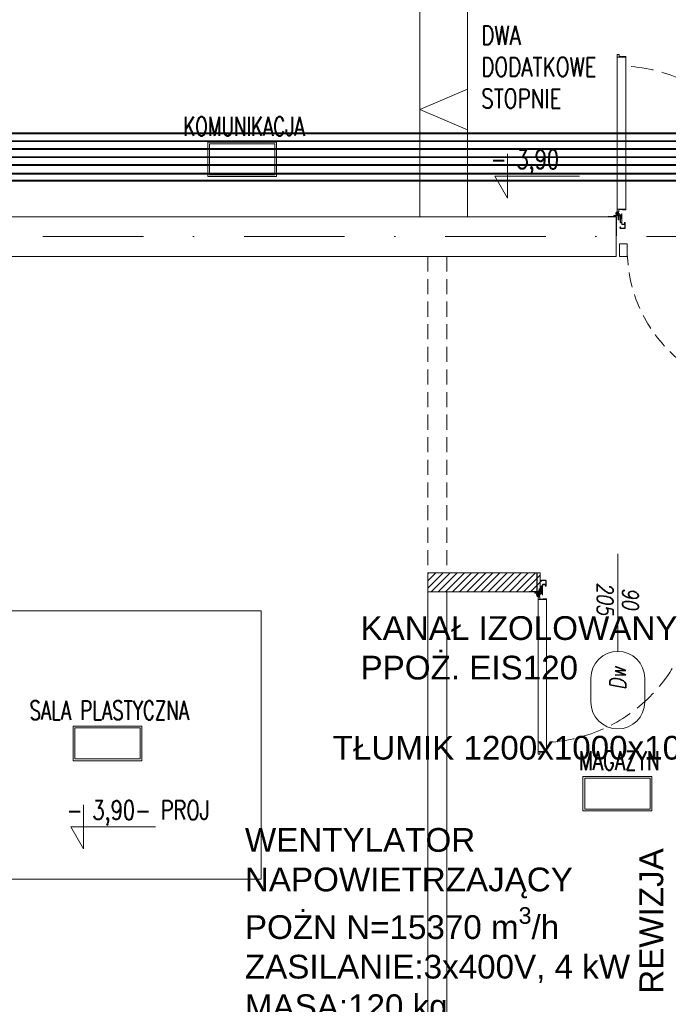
# Model space of a CAD drawing. Header units: millimetres. Extents: x -82287 to 177822, y -399756 to 0.
# Tile 152 of 228: x 51483 to 51893, y -195371 to -194749. Entities that reach past the tile are written whole.
import ezdxf
from ezdxf.enums import TextEntityAlignment as Align
from ezdxf.lldxf.tags import DXFTag

# ---------------------------------------------------------------- set-up
doc = ezdxf.new("R2010")
doc.units = ezdxf.units.MM
doc.header["$MEASUREMENT"] = 0
for name, pattern in [('SUŁOSZOWA - PB 21 03$0$CARKOVANA', [7.5, 5, -2.5]), ('SUŁOSZOWA - PB 21 03$0$CENTER', [0.6, 0.375, -0.075, 0.075, -0.075]), ('SUŁOSZOWA - PB 21 03$0$DASHDOT', [25.4, 12.7, -6.35, 0, -6.35]), ('SUŁOSZOWA - PB 21 03$0$Hidden Line', [391.222223, 282.222223, -109]), ('SUŁOSZOWA - PB 21 03$0$HIDDEN2', [4.7625, 3.175, -1.5875])]:
    doc.linetypes.add(name, pattern=pattern)
doc.layers.get('DEFPOINTS').update_dxf_attribs({"lineweight": 50})
for name, color, linetype, lineweight in [('FL_WENTYLACJA', 7, 'Continuous', 50), ('IS_Powrót', 5, 'DASH', 40), ('IS_Zasilanie', 1, 'SOLID', 40), ('SUŁOSZOWA - PB 21 03$0$!! 0_ Istn-sciany', 251, 'Continuous', 0), ('SUŁOSZOWA - PB 21 03$0$!! 0_ Istn-widok', 251, 'Continuous', 0), ('SUŁOSZOWA - PB 21 03$0$!! 0_ Opis', 251, 'Continuous', 0), ('SUŁOSZOWA - PB 21 03$0$!! 0_Opis_pom', 251, 'Continuous', 0), ('SUŁOSZOWA - PB 21 03$0$!! 0_Osie', 251, 'SUŁOSZOWA - PB 21 03$0$DASHDOT', 0), ('SUŁOSZOWA - PB 21 03$0$!! 0_Widok', 251, 'Continuous', 0), ('SUŁOSZOWA - PB 21 03$0$!! 1_drzwi-linia', 251, 'Continuous', 0), ('SUŁOSZOWA - PB 21 03$0$!! 1_hatch projektowane ściany', 251, 'Continuous', 0), ('SUŁOSZOWA - PB 21 03$0$!! 1_OPIS POM NOWE', 251, 'Continuous', 0), ('SUŁOSZOWA - PB 21 03$0$!! 1_PROJ Sciany', 251, 'Continuous', 0), ('SUŁOSZOWA - PB 21 03$0$!! 1_Wyburzenia', 251, 'SUŁOSZOWA - PB 21 03$0$CARKOVANA', 0), ('SUŁOSZOWA - PB 21 03$0$!! 2_drzwi opis', 251, 'Continuous', 0), ('SUŁOSZOWA - PB 21 03$0$0-osie-liniA', 251, 'SUŁOSZOWA - PB 21 03$0$DASHDOT', 0), ('SUŁOSZOWA - PB 21 03$0$Dimension (ISO)', 251, 'Continuous', 0)]:
    doc.layers.add(name, color=color, linetype=linetype, lineweight=lineweight)
doc.layers.add('FL_XREF', color=252, linetype='Continuous')
for name, color, linetype, lineweight, true_color in [('IS_Ciepła_woda', 1, 'DASHDOT', 40, 0xff0000), ('IS_Cyrkulacja', 7, 'DASHWAVE', 40, 0x800080), ('IS_Zimna_woda', 5, 'SOLID', 40, 0x0000ff)]:
    doc.layers.add(name, color=color, linetype=linetype, lineweight=lineweight, true_color=true_color)
doc.layers.add('SUŁOSZOWA - PB 21 03$0$!! 0_ramki', color=251, linetype='Continuous', lineweight=0, plot=False)
doc.styles.get("Standard").update_dxf_attribs({"font": 'arial.ttf'})
doc.styles.add('SUŁOSZOWA - PB 21 03$0$50', font='ROMANS.shx', dxfattribs={"width": 0.8, "oblique": 10, "height": 10})
doc.styles.add('SUŁOSZOWA - PB 21 03$0$ARCHETYP', font='romans.shx', dxfattribs={"height": 15})
doc.styles.add('SUŁOSZOWA - PB 21 03$0$ARIAL', font='tahoma.ttf')
doc.styles.add('SUŁOSZOWA - PB 21 03$0$Note Text (ISO)', font='tahoma.ttf')
doc.styles.add('SUŁOSZOWA - PB 21 03$0$SIMPLEX', font='simplex.shx', dxfattribs={"width": 0.77})
doc.styles.add('SUŁOSZOWA - PB 21 03$0$TXT', font='simplex.shx')
tags = doc.linetypes.add('DASH', pattern=[15, 10, -5]).pattern_tags.tags
tags[6:7] = [DXFTag(74, 4), DXFTag(75, 0), DXFTag(340, '0'), DXFTag(46, 0.0), DXFTag(50, 0.0), DXFTag(44, 0.0), DXFTag(45, 0.0)]
tags[4:5] = [DXFTag(74, 4), DXFTag(75, 0), DXFTag(340, '0'), DXFTag(46, 0.0), DXFTag(50, 0.0), DXFTag(44, 0.0), DXFTag(45, 0.0)]
tags = doc.linetypes.add('DASHDOT', pattern=[20, 10, -5, 0, -5]).pattern_tags.tags
tags[10:11] = [DXFTag(74, 4), DXFTag(75, 0), DXFTag(340, '0'), DXFTag(46, 0.0), DXFTag(50, 0.0), DXFTag(44, 0.0), DXFTag(45, 0.0)]
tags[8:9] = [DXFTag(74, 4), DXFTag(75, 0), DXFTag(340, '0'), DXFTag(46, 0.0), DXFTag(50, 0.0), DXFTag(44, 0.0), DXFTag(45, 0.0)]
tags[6:7] = [DXFTag(74, 4), DXFTag(75, 0), DXFTag(340, '0'), DXFTag(46, 0.0), DXFTag(50, 0.0), DXFTag(44, 0.0), DXFTag(45, 0.0)]
tags[4:5] = [DXFTag(74, 4), DXFTag(75, 0), DXFTag(340, '0'), DXFTag(46, 0.0), DXFTag(50, 0.0), DXFTag(44, 0.0), DXFTag(45, 0.0)]
tags = doc.linetypes.add('DASHWAVE', pattern='A,10,-5,-20,[138,IS_LineDef.shx,S=2,R=0,X=-20,Y=0],-5', length=40).pattern_tags.tags
tags[16:17] = [DXFTag(74, 4), DXFTag(75, 0), DXFTag(340, '0'), DXFTag(46, 0.0), DXFTag(50, 0.0), DXFTag(44, 0.0), DXFTag(45, 0.0)]
tags[6:7] = [DXFTag(74, 4), DXFTag(75, 0), DXFTag(340, '0'), DXFTag(46, 0.0), DXFTag(50, 0.0), DXFTag(44, 0.0), DXFTag(45, 0.0)]
tags[4:5] = [DXFTag(74, 4), DXFTag(75, 0), DXFTag(340, '0'), DXFTag(46, 0.0), DXFTag(50, 0.0), DXFTag(44, 0.0), DXFTag(45, 0.0)]
tags = doc.linetypes.add('SOLID', pattern=[10, 10, 0]).pattern_tags.tags
tags[6:7] = [DXFTag(74, 4), DXFTag(75, 0), DXFTag(340, '0'), DXFTag(46, 0.0), DXFTag(50, 0.0), DXFTag(44, 0.0), DXFTag(45, 0.0)]
tags[4:5] = [DXFTag(74, 4), DXFTag(75, 0), DXFTag(340, '0'), DXFTag(46, 0.0), DXFTag(50, 0.0), DXFTag(44, 0.0), DXFTag(45, 0.0)]
doc.dimstyles.new('SUŁOSZOWA - PB 21 03$0$Default (ISO)', dxfattribs={"dimscale": 5, "dimtxt": 5, "dimasz": 5, "dimexe": 3.175, "dimexo": 0, "dimgap": 0.762, "dimtad": 1, "dimdec": 0, "dimrnd": 1e-08, "dimzin": 0, "dimtxsty": 'SUŁOSZOWA - PB 21 03$0$Note Text (ISO)', "dimcen": 0.09, "dimdle": 10, "dimclrd": 256, "dimclre": 256, "dimclrt": 256, "dimazin": 0, "dimtfac": 0.70104, "dimtmove": 0, "dimatfit": 3, "dimfxl": 1, "dimtolj": 1, "dimtzin": 0, "dimlwd": -1, "dimlwe": -1, "dimarcsym": 0})

# ---------------------------------------------------------------- blocks, each defined once
blk = doc.blocks.new('SUŁOSZOWA - PB 21 03$0$BLOK OSI')
at = {"layer": 'SUŁOSZOWA - PB 21 03$0$0-osie-liniA', "ltscale": 5}
blk.add_lwpolyline([(48639.26, -195002.09), (55442.28, -195002.09)], dxfattribs=at)
blk = doc.blocks.new('SUŁOSZOWA - PB 21 03$0$zaw-dr-90-p')
at = {"color": 2, "linetype": 'SUŁOSZOWA - PB 21 03$0$CENTER', "ltscale": 0.2}
for p, q in [((12, 0), (-12, 0)), ((0, 12), (0, -12)), ((24.5, 24), (31, 24)), ((24.5, 19), (31, 19))]:
    blk.add_line(p, q, dxfattribs=at)
at = {"ltscale": 0.2}
for p, q in [((10, 12), (6.5, 12)), ((10, 0), (10, 6.5))]:
    blk.add_line(p, q, dxfattribs=at)
blk.add_lwpolyline([(0, 6.5), (23.5, 6.5, 0.414214), (28, 11), (28, 31), (24.5, 31), (24.5, 11, -0.414214), (23.5, 10), (0, 10, 4.561698), (7.6, 6.5), (4.9, 4.2)], format="xyb", dxfattribs=at)
blk.add_lwpolyline([(-0.2, -0.2), (-2.5, -0.2), (-2.5, 0.2), (-0.2, 0.2), (-0.2, 2.5), (0.2, 2.5), (0.2, 0.2), (2.8, 0.2), (2.8, -0.2), (0.2, -0.2), (0.2, -2.8), (-0.2, -2.8)], close=True)
blk.add_lwpolyline([(10, 10), (10, 39), (6.5, 39), (6.5, 10)], dxfattribs=at)
blk.add_circle((0, 0), 6.5, dxfattribs=at)
blk = doc.blocks.new('SUŁOSZOWA - PB 21 03$0$drzwi 90- sc 12')
for p, q in [((-13620.32, 20410.16), (-13620.32, 20313.77)), ((-13614.92, 20409.86), (-13620.32, 20409.86)), ((-13616.12, 20410.26), (-13620.22, 20410.26)), ((-13616.12, 20410.26), (-13620, 20410.26)), ((-13618.17, 20410.26), (-13616.22, 20410.26)), ((-13618.17, 20410.26), (-13616.22, 20410.26)), ((-13616.12, 20410.26), (-13616.12, 20411.46)), ((-13616.12, 20411.46), (-13615.02, 20411.46)), ((-13614.92, 20411.36), (-13614.92, 20313.77)), ((-13620.32, 20313.47), (-13620.32, 20317.97)), ((-13614.92, 20312.27), (-13614.92, 20317.97)), ((-13715.57, 20308.32), (-13715.57, 20308.56)), ((-13715.57, 20307.69), (-13715.57, 20308.56)), ((-13715.57, 20307.82), (-13715.57, 20308.56)), ((-13614.92, 20313.77), (-13620.32, 20313.77)), ((-13618.22, 20313.37), (-13620.22, 20313.37)), ((-13618.22, 20313.67), (-13618.22, 20313.37)), ((-13618.22, 20313.67), (-13616.42, 20313.67)), ((-13617.77, 20311.12), (-13617.77, 20305.72)), ((-13617.77, 20311.12), (-13617.77, 20305.72)), ((-13616.17, 20309.92), (-13617.37, 20309.92)), ((-13616.17, 20309.92), (-13616.17, 20311.02)), ((-13615.92, 20313.17), (-13615.92, 20312.17)), ((-13615.92, 20312.17), (-13615.02, 20312.17)), ((-13715.77, 20301.96), (-13716.27, 20301.96)), ((-13715.57, 20307.72), (-13715.37, 20307.72)), ((-13616.77, 20301.96), (-13616.27, 20301.96))]:
    blk.add_line(p, q)
for points in [[(-13665.27, 20284.96), (-13665.27, 20325.83)], [(-13615.57, 20309.64), (-13615.32, 20309.64), (-13615.32, 20309.82), (-13616.32, 20309.82), (-13616.32, 20309.64), (-13615.92, 20309.64)]]:
    blk.add_lwpolyline(points)
at = {"lineweight": 30}
for points in [[(-13716.27, 20308.92), (-13721.27, 20308.92)], [(-13716.27, 20308.92), (-13716.27, 20296.92)], [(-13614.27, 20308.92), (-13609.27, 20308.92)], [(-13614.27, 20308.92), (-13614.27, 20296.92)]]:
    blk.add_lwpolyline(points, dxfattribs=at)
at = {"ltscale": 0.2}
for points in [[(-13715.57, 20307.51), (-13715.57, 20309.48, 0.414214), (-13715.91, 20309.82), (-13719.43, 20309.82, 0.414214), (-13719.77, 20309.48), (-13719.77, 20308.92), (-13719.59, 20308.92), (-13719.59, 20309.48, -0.414214), (-13719.43, 20309.64), (-13716.97, 20309.64)], [(-13716.97, 20309.64), (-13715.91, 20309.64, -0.414214), (-13715.75, 20309.48), (-13715.75, 20307.51)], [(-13615.92, 20309.64), (-13616.63, 20309.64, 0.414214), (-13616.79, 20309.48), (-13616.79, 20305.58, -0.414214), (-13617.13, 20305.24), (-13617.58, 20305.24, 0.414214), (-13617.74, 20305.08), (-13617.74, 20304.48, -0.414214), (-13618.08, 20304.14), (-13619.26, 20304.14, -0.414214), (-13619.6, 20304.48), (-13619.6, 20305.15, 1), (-13619.79, 20305.15), (-13619.79, 20301.96, 0.414214), (-13619.63, 20301.8), (-13617.11, 20301.8, 0.414214), (-13616.95, 20301.96), (-13616.95, 20302.52), (-13616.77, 20302.52), (-13616.77, 20301.96, -0.414214), (-13617.11, 20301.62), (-13619.63, 20301.62, -0.414214), (-13619.97, 20301.96), (-13619.97, 20305.15, -1), (-13619.42, 20305.15), (-13619.42, 20304.48, 0.414214), (-13619.26, 20304.32), (-13618.08, 20304.32, 0.414214), (-13617.92, 20304.48), (-13617.92, 20305.08, -0.414214), (-13617.58, 20305.42), (-13617.13, 20305.42, 0.414214), (-13616.97, 20305.58), (-13616.97, 20309.48, -0.414214), (-13616.63, 20309.82), (-13613.11, 20309.82, -0.414214), (-13612.77, 20309.48), (-13612.77, 20308.92), (-13612.95, 20308.92), (-13612.95, 20309.48, 0.414214), (-13613.11, 20309.64), (-13615.57, 20309.64)], [(-13715.75, 20307.76), (-13715.75, 20305.58, 0.414214), (-13715.41, 20305.24), (-13714.96, 20305.24, -0.414214), (-13714.8, 20305.08), (-13714.8, 20304.48, 0.414214), (-13714.46, 20304.14), (-13713.28, 20304.14, 0.414214), (-13712.94, 20304.48), (-13712.94, 20305.15, -1), (-13712.75, 20305.15), (-13712.75, 20301.96, -0.414214), (-13712.91, 20301.8), (-13715.43, 20301.8, -0.414214), (-13715.59, 20301.96), (-13715.59, 20302.52), (-13715.77, 20302.52), (-13715.77, 20301.96, 0.414214), (-13715.43, 20301.62), (-13712.91, 20301.62, 0.414214), (-13712.57, 20301.96), (-13712.57, 20305.15, 1), (-13713.12, 20305.15), (-13713.12, 20304.48, -0.414214), (-13713.28, 20304.32), (-13714.46, 20304.32, -0.414214), (-13714.62, 20304.48), (-13714.62, 20305.08, 0.414214), (-13714.96, 20305.42), (-13715.41, 20305.42, -0.414214), (-13715.57, 20305.58), (-13715.57, 20307.64)]]:
    blk.add_lwpolyline(points, format="xyb", dxfattribs=at)
blk.add_lwpolyline([(-13616.79, 20308.82), (-13616.97, 20308.82), (-13616.97, 20307.42), (-13616.79, 20307.42)], close=True)
for centre, radius, start, end in [((-13620.22, 20410.16), 0.1, 90, 180), ((-13615.02, 20411.36), 0.1, 0, 90), ((-13620.22, 20313.47), 0.1, 180, 270), ((-13616.42, 20313.17), 0.5, 0, 90), ((-13616.27, 20311.02), 0.1, 0, 90), ((-13615.02, 20312.27), 0.1, 270, 0)]:
    blk.add_arc(centre, radius, start, end)
at = {"linetype": 'SUŁOSZOWA - PB 21 03$0$Hidden Line', "lineweight": 9, "ltscale": 0.05}
blk.add_arc((-13615.5, 20305.14), 99.12, 94.80054, 177.69442, dxfattribs=at)
at = {"xscale": 0.09999999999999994, "yscale": 0.09999999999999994, "zscale": 0.09999999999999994, "rotation": 180.0000000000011}
blk.add_blockref('SUŁOSZOWA - PB 21 03$0$zaw-dr-90-p', (-13614.92, 20310.92), dxfattribs=at)
blk = doc.blocks.new('*D1518')
at = {"layer": 'DEFPOINTS', "color": 0, "transparency": 16777216}
for p in [(-689.8, 120.2), (510.2, 120.2), (510.2, 18.8)]:
    blk.add_point(p, dxfattribs=at)
at = {"layer": 'SUŁOSZOWA - PB 21 03$0$Dimension (ISO)', "transparency": 16777216}
for p, q in [((-689.8, 120.2), (-689.8, 2.9)), ((510.2, 120.2), (510.2, 2.9)), ((-664.8, 18.8), (485.2, 18.8))]:
    blk.add_line(p, q, dxfattribs=at)
for points in [[(-664.8, 22.9), (-664.8, 14.6), (-689.8, 18.8)], [(485.2, 22.9), (485.2, 14.6), (510.2, 18.8)]]:
    blk.add_solid(points, dxfattribs=at)
at = {"layer": 'SUŁOSZOWA - PB 21 03$0$Dimension (ISO)', "lineweight": 9, "transparency": 16777216, "insert": (-160.6, 48.6), "char_height": 25, "attachment_point": 1, "style": 'SUŁOSZOWA - PB 21 03$0$Note Text (ISO)'}
blk.add_mtext('\\A1;1200', dxfattribs=at)
blk = doc.blocks.new('SUŁOSZOWA - PB 21 03$0$1_ok-opis')
blk.add_line((0, 111.61), (0, 50))
for points in [[(-17, 128.61), (-17, 143.61)], [(17, 128.61), (17, 143.61)]]:
    blk.add_lwpolyline(points)
for centre, start, end in [((0, 143.61), 0, 180), ((0, 128.61), 180, 0)]:
    blk.add_arc(centre, 17, start, end)
at = {"style": 'SUŁOSZOWA - PB 21 03$0$ARCHETYP'}
for tag, height, rotation, p in [('NR', 12, 90, (0, 136.9)), ('NR', 12, 270, (0, 136.9)), ('SZEROKOŚĆ', 10, 90, (-8, 78.29)), ('WYSOKOŚĆ', 10, 270, (-8, 78.29)), ('WYSOKOŚĆ', 10, 90, (8, 78.29)), ('SZEROKOŚĆ', 10, 270, (8, 78.29))]:
    blk.add_attdef(tag, text='', height=height, rotation=rotation, dxfattribs=at).set_placement(p, align=Align.MIDDLE)
blk = doc.blocks.new('wentylacja_1')
at = {"layer": 'FL_WENTYLACJA', "lineweight": 0, "char_height": 15, "width": 297.32333, "attachment_point": 1}
for s, insert in [('\\A1;KANAŁ IZOLOWANY\\PPPOŻ. EIS120', (51698.46242, -195126.10126)), ('\\A1;TŁUMIK 1200x1000x1000', (51680.83551, -195201.74713)), ('\\A1;WENTYLATOR NAPOWIETRZAJĄCY\\PPOŻN N=15370 m{\\H0.7x;\\S3^ ;}/h\\PZASILANIE:3x400V, 4 kW\\PMASA:120 kg', (51625.40378, -195260.02164))]:
    blk.add_mtext(s, dxfattribs=dict(at, insert=insert))
at = {"layer": 'FL_WENTYLACJA', "color": 6, "lineweight": 0, "insert": (51874.69724, -195364.75281), "char_height": 15, "width": 297.32333, "attachment_point": 1, "rotation": 90}
blk.add_mtext('\\A1;REWIZJA\\PEIS120', dxfattribs=at)
blk = doc.blocks.new('ogrzewanie_1')
at = {"layer": 'IS_Powrót'}
blk.add_line((51041.72, -149133.07), (52588.97, -149133.07), dxfattribs=at)
at = {"layer": 'IS_Powrót', "color": 6}
blk.add_line((50724.44, -149142.98), (52583.48, -149142.98), dxfattribs=at)
at = {"layer": 'IS_Zasilanie'}
blk.add_line((51061.72, -149123.07), (52598.97, -149123.07), dxfattribs=at)
at = {"layer": 'IS_Zasilanie', "color": 6}
blk.add_line((50714.44, -149152.98), (52573.48, -149152.98), dxfattribs=at)
blk = doc.blocks.new('woda_1')
at = {"layer": 'IS_Ciepła_woda'}
blk.add_line((-29685.07, -225080.98), (-27785.44, -225081.91), dxfattribs=at)
at = {"layer": 'IS_Cyrkulacja'}
blk.add_line((-29665.07, -225070.98), (-27775.44, -225071.91), dxfattribs=at)
at = {"layer": 'IS_Zimna_woda'}
blk.add_line((-29705.07, -225091.91), (-27795.44, -225091.91), dxfattribs=at)
blk = doc.blocks.new('SUŁOSZOWA - PB 21 03$0$A$C11ef928a')
at = {"layer": 'SUŁOSZOWA - PB 21 03$0$Dimension (ISO)', "lineweight": 9}
dim = blk.add_linear_dim(base=(510.2, 18.8), p1=(-689.8, 120.2), p2=(510.2, 120.2), angle=180, dimstyle='SUŁOSZOWA - PB 21 03$0$Default (ISO)', override={"dimdec": 0, "dimlfac": 1, "dimtp": 0, "dimtm": 0, "dimtdec": 2, "dimtofl": 0, "dimatfit": 1}, dxfattribs=at)
dim.commit()
dim.dimension.update_dxf_attribs({"geometry": '*D1518', "text_midpoint": (-125.7, 18.8), "dimtype": 128})
blk = doc.blocks.new('SUŁOSZOWA - PB 21 03')
at = {"layer": 'SUŁOSZOWA - PB 21 03$0$!! 1_hatch projektowane ściany'}
h = blk.add_hatch(dxfattribs=at)
h.set_pattern_fill('ANSI31', color=256)
h.set_pattern_definition([(45, (0, 0), (-2.24506403, 2.24506403), [])])
h.paths.add_polyline_path([(51749.71142, -195163.58734), (51678.71142, -195163.58638), (51678.71142, -195151.5883), (51749.71142, -195151.58926)])
at = {"layer": 'SUŁOSZOWA - PB 21 03$0$!! 0_ Istn-sciany'}
for points in [[(51373.71142, -194926.5883), (51797.71142, -194926.5883)], [(51797.71142, -194951.5883), (51797.71142, -194926.5883)], [(51373.71142, -194951.5883), (51678.71142, -194951.5883)], [(51690.71142, -194951.5883), (51797.71142, -194951.5883)], [(51678.71142, -195151.5883), (51678.71142, -195587.5883)], [(51690.71142, -195163.5883), (51690.71142, -195587.5883)]]:
    blk.add_lwpolyline(points, dxfattribs=at)
at = {"layer": 'SUŁOSZOWA - PB 21 03$0$!! 0_ Istn-widok'}
for points in [[(51673.71142, -194796.5883), (51673.71142, -194926.5883)], [(51703.71142, -194796.5883), (51703.71142, -194926.5883)]]:
    blk.add_lwpolyline(points, dxfattribs=at)
at = {"layer": 'SUŁOSZOWA - PB 21 03$0$!! 0_ Opis'}
for points in [[(51729.1019, -194886.75759), (51729.1019, -194914.75936)], [(51729.1019, -194914.75936), (51721.01848, -194900.75848)], [(51721.01848, -194900.75848), (51774.45269, -194900.75848)], [(51461.21197, -195298.14989), (51461.21197, -195326.15166)], [(51461.21197, -195326.15166), (51453.12856, -195312.15077)], [(51453.12856, -195312.15077), (51506.56277, -195312.15077)]]:
    blk.add_lwpolyline(points, dxfattribs=at)
at = {"layer": 'SUŁOSZOWA - PB 21 03$0$!! 0_Opis_pom', "ltscale": 0.7}
for points in [[(51539.62742, -194901.15848), (51583.14742, -194901.15848), (51583.14742, -194879.39848), (51539.62742, -194879.39848)], [(51540.71542, -194900.07048), (51582.05942, -194900.07048), (51582.05942, -194880.48648), (51540.71542, -194880.48648)], [(51454.58179, -195270.32699), (51498.10179, -195270.32699), (51498.10179, -195248.56699), (51454.58179, -195248.56699)], [(51455.66979, -195269.23899), (51497.01379, -195269.23899), (51497.01379, -195249.65499), (51455.66979, -195249.65499)], [(51776.7312, -195302.05482), (51820.2512, -195302.05482), (51820.2512, -195280.29482), (51776.7312, -195280.29482)], [(51777.8192, -195300.96682), (51819.1632, -195300.96682), (51819.1632, -195281.38282), (51777.8192, -195281.38282)]]:
    blk.add_lwpolyline(points, close=True, dxfattribs=at)
at = {"layer": 'SUŁOSZOWA - PB 21 03$0$!! 0_ramki'}
blk.add_lwpolyline([(51292.29979, -195175.52446), (51573.29623, -195175.52446), (51573.29623, -195345.29983), (51292.29979, -195345.29983)], close=True, dxfattribs=at)
at = {"layer": 'SUŁOSZOWA - PB 21 03$0$!! 0_Widok'}
for points in [[(51673.71142, -194858.73758), (51703.71142, -194845.85366)], [(51673.71142, -194858.73758), (51703.71142, -194871.62149)]]:
    blk.add_lwpolyline(points, dxfattribs=at)
at = {"layer": 'SUŁOSZOWA - PB 21 03$0$!! 1_hatch projektowane ściany'}
blk.add_lwpolyline([(51747.71142, -195163.58638), (51678.71142, -195163.58638), (51678.71142, -195151.5883), (51747.71142, -195151.5883)], close=True, dxfattribs=at)
at = {"layer": 'SUŁOSZOWA - PB 21 03$0$!! 1_PROJ Sciany'}
for points in [[(51678.71142, -194951.5883), (51690.71142, -194951.5883)], [(51749.71142, -195151.5883), (51678.71142, -195151.5883)], [(51749.71142, -195163.5883), (51749.71142, -195151.5883)], [(51749.71142, -195163.5883), (51690.71142, -195163.5883)]]:
    blk.add_lwpolyline(points, dxfattribs=at)
at = {"layer": 'SUŁOSZOWA - PB 21 03$0$!! 1_Wyburzenia', "linetype": 'SUŁOSZOWA - PB 21 03$0$HIDDEN2', "ltscale": 3}
blk.add_lwpolyline([(51804.71142, -194943.5883), (51799.71142, -194943.5883), (51799.71142, -194951.5883), (51804.71142, -194951.5883)], close=True, dxfattribs=at)
for points in [[(51678.71142, -194951.5883), (51678.71142, -195149.59935)], [(51690.71142, -194951.5883), (51690.71142, -195151.5883)]]:
    blk.add_lwpolyline(points, dxfattribs=at)
blk.add_arc((51894.71142, -194947.5883), 90, 180.00000004, 270.00000004, dxfattribs=at)
at = {"xscale": -0.1, "yscale": 0.1, "zscale": 0.1, "rotation": 90}
blk.add_blockref('SUŁOSZOWA - PB 21 03$0$A$C11ef928a', (82225.12684, -195364.3052), dxfattribs=at)
at = {"layer": 'SUŁOSZOWA - PB 21 03$0$!! 0_Osie'}
blk.add_blockref('SUŁOSZOWA - PB 21 03$0$BLOK OSI', (0, 63), dxfattribs=at)
at = {"layer": 'SUŁOSZOWA - PB 21 03$0$!! 1_drzwi-linia', "xscale": -1}
blk.add_blockref('SUŁOSZOWA - PB 21 03$0$drzwi 90- sc 12', (38183.44172, -215235.51264), dxfattribs=at)
at = {"layer": 'SUŁOSZOWA - PB 21 03$0$!! 1_drzwi-linia', "rotation": 180}
blk.add_blockref('SUŁOSZOWA - PB 21 03$0$drzwi 90- sc 12', (38133.44172, -174854.66396), dxfattribs=at)
at = {"layer": 'SUŁOSZOWA - PB 21 03$0$!! 2_drzwi opis'}
ref = blk.add_blockref('SUŁOSZOWA - PB 21 03$0$1_ok-opis', (51798.71138, -195089.62285), dxfattribs=dict(at, rotation=180.0000036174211))
ref.add_attrib('WYSOKOŚĆ', '205', dxfattribs={"layer": '0', "height": 10, "rotation": 90.00000362, "style": 'SUŁOSZOWA - PB 21 03$0$50', "oblique": 10, "text_generation_flag": 6, "width": 0.8}).set_placement((51790.71139, -195167.91371), align=Align.MIDDLE)
ref.add_attrib('SZEROKOŚĆ', '90', dxfattribs={"layer": '0', "height": 10, "rotation": 90.00000362, "style": 'SUŁOSZOWA - PB 21 03$0$50', "oblique": 10, "text_generation_flag": 6, "width": 0.8}).set_placement((51806.71139, -195167.91371), align=Align.MIDDLE)
ref.add_attrib('NR', 'Dw', dxfattribs={"layer": '0', "height": 10, "rotation": 90.00000362, "style": 'SUŁOSZOWA - PB 21 03$0$50', "oblique": 10, "width": 0.8}).set_placement((51798.71139, -195218.2341), align=Align.MIDDLE)
at = {"layer": 'SUŁOSZOWA - PB 21 03$0$!! 0_ Opis', "style": 'SUŁOSZOWA - PB 21 03$0$SIMPLEX', "width": 0.75}
for s, p in [('- 3,90', (51718.41445, -194896.18036)), ('- 3,90- PROJ', (51450.52452, -195307.57265))]:
    blk.add_text(s, height=12, dxfattribs=at).set_placement(p)
at = {"layer": 'SUŁOSZOWA - PB 21 03$0$!! 0_ Opis', "insert": (51712.40801, -194805.77203), "char_height": 12, "attachment_point": 1, "style": 'SUŁOSZOWA - PB 21 03$0$SIMPLEX'}
blk.add_mtext_dynamic_manual_height_columns('DWA DODATKOWE STOPNIE', width=46.7031119, gutter_width=75, heights=[0], dxfattribs=at)
at = {"layer": 'SUŁOSZOWA - PB 21 03$0$!! 0_Opis_pom', "ltscale": 0.7, "style": 'SUŁOSZOWA - PB 21 03$0$TXT', "width": 0.7}
for s, p in [('KOMUNIKACJA', (51562.50255, -194875.35216)), ('SALA PLASTYCZNA', (51477.45692, -195244.52067)), ('MAGAZYN', (51799.60634, -195276.24851))]:
    blk.add_text(s, height=12, dxfattribs=at).set_placement(p, align=Align.CENTER)
at = {"layer": 'SUŁOSZOWA - PB 21 03$0$!! 0_Opis_pom', "ltscale": 0.7, "style": 'SUŁOSZOWA - PB 21 03$0$ARIAL'}
for tag, p in [('B0,19', (52679.2094, -194257.55204)), ('B2,14', (73874.0461, -194402.0887)), ('B2,12', (73342.49259, -194413.89249)), ('B1,21', (60405.50261, -194427.18207)), ('B2,11', (73069.01144, -194438.89383)), ('B2,16', (75195.07765, -194441.83446)), ('A1,16', (59129.54925, -194448.08429)), ('B1/17', (59524.53699, -194450.37428)), ('B1,19', (59914.81903, -194448.15658)), ('1,23', (61575.22173, -194450.37428)), ('1,22', (60947.33929, -194456.1144)), ('B0,15', (51514.15008, -194461.8073)), ('A1,1', (58808.06672, -194460.94161)), ('B2,19.1', (76701.67035, -194466.03695)), ('B3,7', (87459.81312, -194465.07097)), ('B3,3', (88235.73906, -194465.79732)), ('B1,18', (59715.51745, -194473.87108)), ('B2,17', (75506.7465, -194471.3759)), ('B0,18', (52071.43815, -194478.40179)), ('B3,6', (86826.65132, -194483.15512)), ('B3,8', (90006.66539, -194478.47972)), ('B2,10', (72728.63362, -194489.37283)), ('B2,15', (74566.38885, -194487.81114)), ('B1,20', (60198.53687, -194490.17374)), ('B2,13', (73649.91716, -194500.01242)), ('A0,6', (49094.40602, -194505.72387)), ('A2,5', (72452.45009, -194505.90583)), ('A1,6', (58565.96262, -194514.50753)), ('A0,4', (49692.81919, -194517.93289)), ('B0,22', (54187.56644, -194519.04308)), ('B1,1', (61908.24378, -194515.48656)), ('A0,3', (49906.53818, -194524.03766)), ('A0,5', (49399.71914, -194533.19455)), ('B0,20', (53125.45224, -194527.8835)), ('B0,21', (53847.26622, -194535.08002)), ('B1,3', (62229.35503, -194604.49851)), ('B2,18', (75922.43604, -194612.23635)), ('B2,19', (77152.69039, -194617.53776)), ('A3,4', (85509.27934, -194642.47136)), ('B0,24B', (54824.42896, -194684.26784)), ('B1,4', (63476.45184, -194691.11207)), ('B0,13', (50367.63944, -194706.5583)), ('B0,16', (51457.40872, -194704.43091)), ('B0,17', (51897.58569, -194706.77195)), ('A2,4', (71695.75649, -194707.44268)), ('A1,5', (58149.22649, -194724.80163)), ('A2.1', (72371.45884, -194731.56251)), ('B0,23', (54542.05776, -194742.93939)), ('A1,2', (58744.42262, -194746.622)), ('B1,2D', (60756.29674, -194750.92727)), ('A1,15', (59129.54925, -194780.73348)), ('A3.1', (86079.08704, -194786.62422)), ('B0,14', (50962.60809, -194789.06568)), ('B1,4', (63483.03852, -194791.04365)), ('A0,2', (49295.91259, -194810.95246)), ('B2.7', (74548.27897, -194836.12781)), ('B3,2', (89035.72921, -194837.99287)), ('B1,2B', (62374.83512, -194841.86715)), ('B0,7', (52851.95551, -194845.56115)), ('B1,2A', (61803.35407, -194869.27513)), ('B0,8', (51561.38742, -194890.27848)), ('A3.2', (86016.50296, -195004.88875)), ('A1,3', (58810.05243, -195008.83917)), ('A0,1', (49914.27925, -195025.82804)), ('A0,10', (49695.87246, -195042.9259)), ('B0,17', (51225.06492, -195049.74007)), ('B2.2', (74976.1855, -195068.47988)), ('B0,6', (52110.41055, -195069.39267)), ('B1,8', (61403.63433, -195071.25189)), ('A2.2', (72371.45884, -195070.78713)), ('A0,7', (49042.50308, -195082.6056)), ('B3,11', (88623.94853, -195099.23575)), ('B3,4', (87612.56208, -195132.78192)), ('B3,5', (86839.47632, -195174.05241)), ('B0,12', (50313.60595, -195207.52936)), ('B0,11', (50726.178, -195219.06638)), ('B3,10', (89778.42161, -195220.68871)), ('B1,6', (63686.26823, -195231.3997)), ('B0,24A', (54359.17011, -195245.97867)), ('A1,4', (58093.66276, -195250.96213)), ('B0,10', (51476.34179, -195259.44699)), ('B3,9', (90479.74099, -195260.18621)), ('A0,11', (49643.96951, -195271.84772)), ('B1,14', (59332.54805, -195280.73534)), ('B0,9', (51798.4912, -195291.17482)), ('B2,21', (75970.16114, -195290.81005)), ('A0,8', (49042.50308, -195293.21363)), ('B1,13', (60186.62513, -195314.46953)), ('B1,5', (63419.22943, -195317.21026)), ('B2,9', (73175.51251, -195317.21162)), ('B0,3', (52068.59538, -195319.60465)), ('B1,10', (60892.94126, -195319.45825)), ('A2.3', (71832.37045, -195318.78232)), ('B2,4', (74493.5947, -195318.7733)), ('B2,3', (74674.2815, -195319.28036)), ('A3,3', (85569.83931, -195318.78232)), ('B3,1', (88723.65615, -195329.98594)), ('B2,8', (73894.209, -195338.18956)), ('B1,9', (61058.12383, -195344.48743)), ('B2.1', (75304.74121, -195348.36327)), ('B2,20', (77211.021, -195343.82367)), ('B0,2', (52227.2348, -195357.98297)), ('B1,2C', (61827.40698, -195369.02625)), ('B1,7', (62134.52151, -195372.05069)), ('B0,1', (53061.17304, -195403.85659)), ('A0,9', (49001.50444, -195413.15723)), ('A0,12', (49689.76592, -195485.50737)), ('B0,4', (52224.78303, -195500.96352)), ('B2,5', (74686.48999, -195507.24036)), ('B1,11', (61050.00078, -195512.89565)), ('B1,12', (60864.00751, -195544.00738)), ('B2,6', (74499.29165, -195549.55175)), ('B0,5', (52066.14362, -195556.83806)), ('C2,2', (74812.78942, -195865.8959)), ('C1,3', (61091.58871, -195973.27844)), ('C0,2A', (52278.30875, -196050.48297)), ('C0,1', (52808.36775, -196132.34208)), ('C1,2', (61690.27405, -196439.72387)), ('C1,1', (62060.59754, -196465.28533)), ('C3,1', (88979.71614, -196545.67785)), ('C0,2B', (53028.88223, -196668.8019)), ('C1,4', (61008.68123, -196686.32122)), ('C2,1', (75334.65984, -196786.2197)), ('C2,3', (74834.65119, -196933.26657)), ('C1,5', (61062.7252, -196991.42453)), ('C1,10', (62127.38542, -196998.81344)), ('C1,9', (62147.33751, -197289.53424)), ('C1,6', (61131.41824, -197329.69535)), ('C0,3', (52181.98562, -197341.92176)), ('D1,1', (73931.12245, -197584.03121)), ('C0,4', (52345.96562, -197596.60561)), ('D0,18', (60296.49264, -197617.95269)), ('C2,4', (75243.70451, -197663.89)), ('D0,7', (59141.53804, -197722.84718)), ('C1,7', (61222.2575, -197737.18052)), ('D0,17', (60701.16801, -197741.44864)), ('D1,4', (73157.19908, -197744.29721)), ('D0,3', (59562.25866, -197751.14316)), ('D1,6', (72757.78643, -197751.22612)), ('D0,6', (58741.71849, -197802.61699)), ('D0,10', (58357.73602, -197820.93991)), ('D,09', (59195.67196, -197881.51243)), ('C0,5', (52269.72696, -197902.4362)), ('C0,6', (52872.93793, -197917.07354)), ('D0,2', (59943.06082, -197917.06725)), ('D1,3', (73475.28953, -197924.29875)), ('D0,16', (60721.3534, -197935.2949)), ('D0,8', (59058.9008, -197963.64925)), ('D0,5', (59448.52586, -197969.8061)), ('C2,5', (74555.08284, -197988.7886)), ('D1,5', (73291.61607, -197999.29956)), ('D0,4', (59655.02693, -198042.2589)), ('D0,15', (60692.12223, -198127.4643)), ('D0,1', (59931.33074, -198173.12806)), ('D1,2', (73578.07819, -198172.30068)), ('D0,11', (58161.27105, -198211.45823)), ('D0,12', (58250.99458, -198537.17631)), ('D0,13', (58250.99458, -198764.99605)), ('D1,7', (71854.87376, -198786.88467)), ('D0,14', (59130.08589, -198795.3373)), ('D1,8', (71715.35366, -199212.44512))]:
    blk.add_attdef(tag, text='', height=11.968, dxfattribs=at).set_placement(p, align=Align.MIDDLE_CENTER)
at = {"layer": 'SUŁOSZOWA - PB 21 03$0$!! 1_OPIS POM NOWE', "style": 'SUŁOSZOWA - PB 21 03$0$ARIAL'}
for tag, p in [('C1.7A', (61271.6179, -197538.30303)), ('C2.5B', (74970.66097, -197546.70728)), ('C2,5C', (74903.71123, -197659.13664)), ('C2.4', (75374.07862, -197726.11453)), ('D1,2B', (74322.25834, -197791.43247)), ('C1.7C', (61260.26049, -197811.38428)), ('C1.8B', (61588.27341, -197817.62151)), ('C1.8A', (61884.42005, -197818.94854)), ('C1.7B', (61322.12354, -197933.89849)), ('C2,5A', (74943.41937, -197993.49482)), ('E1.2', (62164.78326, -198139.98688)), ('E1.5E', (62692.10372, -198153.27854)), ('D1,2C', (73419.9359, -198156.57844)), ('E3.1', (88990.58975, -198158.87886)), ('E2.9', (75361.45041, -198161.88904)), ('E2.7', (76022.45692, -198162.26272)), ('D1,2A', (74280.17915, -198172.30068)), ('E1.5D', (62993.60773, -198185.416)), ('E1.1', (61330.46191, -198191.9806)), ('E1.5C', (63016.9343, -198246.3437)), ('E1.5B', (63264.15117, -198307.8661)), ('E3.2', (88781.41347, -198385.24275)), ('E1.6', (61022.6264, -198421.00827)), ('E2.2', (74782.75417, -198427.85813)), ('E2.8', (75757.29014, -198437.09188)), ('E2.6', (76531.8031, -198444.40756)), ('E3.4', (89392.22607, -198450.03942)), ('E1.5A', (63049.47589, -198456.39852)), ('E1.5F', (62736.15118, -198589.14592)), ('E1.5G', (62892.39981, -198586.12622)), ('E1,4', (61888.25021, -198652.6996)), ('E2.1', (75803.99631, -198697.05773)), ('E1.5L', (63297.7633, -198733.65678)), ('E1.3', (61058.5992, -198806.28147)), ('E1.5H', (62893.53005, -198830.01758)), ('E2,3', (74778.52304, -198843.9541)), ('E3.3', (89150.95684, -198867.32581)), ('E1.5K', (63266.15427, -198904.67789)), ('E1.5I', (62723.74907, -199005.87002)), ('E2.4', (75135.87669, -199083.20857)), ('E2.5', (76615.04061, -199164.91143)), ('E1.5J', (63204.25187, -199215.697))]:
    blk.add_attdef(tag, text='', height=11.968, dxfattribs=at).set_placement(p, align=Align.MIDDLE_CENTER)

msp = doc.modelspace()

# ---------------------------------------------------------------- block references
at = {"layer": 'FL_WENTYLACJA'}
msp.add_blockref('wentylacja_1', (0, 0), dxfattribs=at)
at = {"layer": 'FL_XREF'}
msp.add_blockref('SUŁOSZOWA - PB 21 03', (62.28, 52.9), dxfattribs=at)
at = {"layer": 'IS_Zasilanie'}
msp.add_blockref('ogrzewanie_1', (62.28, -45697.72), dxfattribs=at)
at = {"layer": 'IS_Zimna_woda'}
msp.add_blockref('woda_1', (80431.53, 30245.63), dxfattribs=at)

doc.saveas('drawing.dxf')
